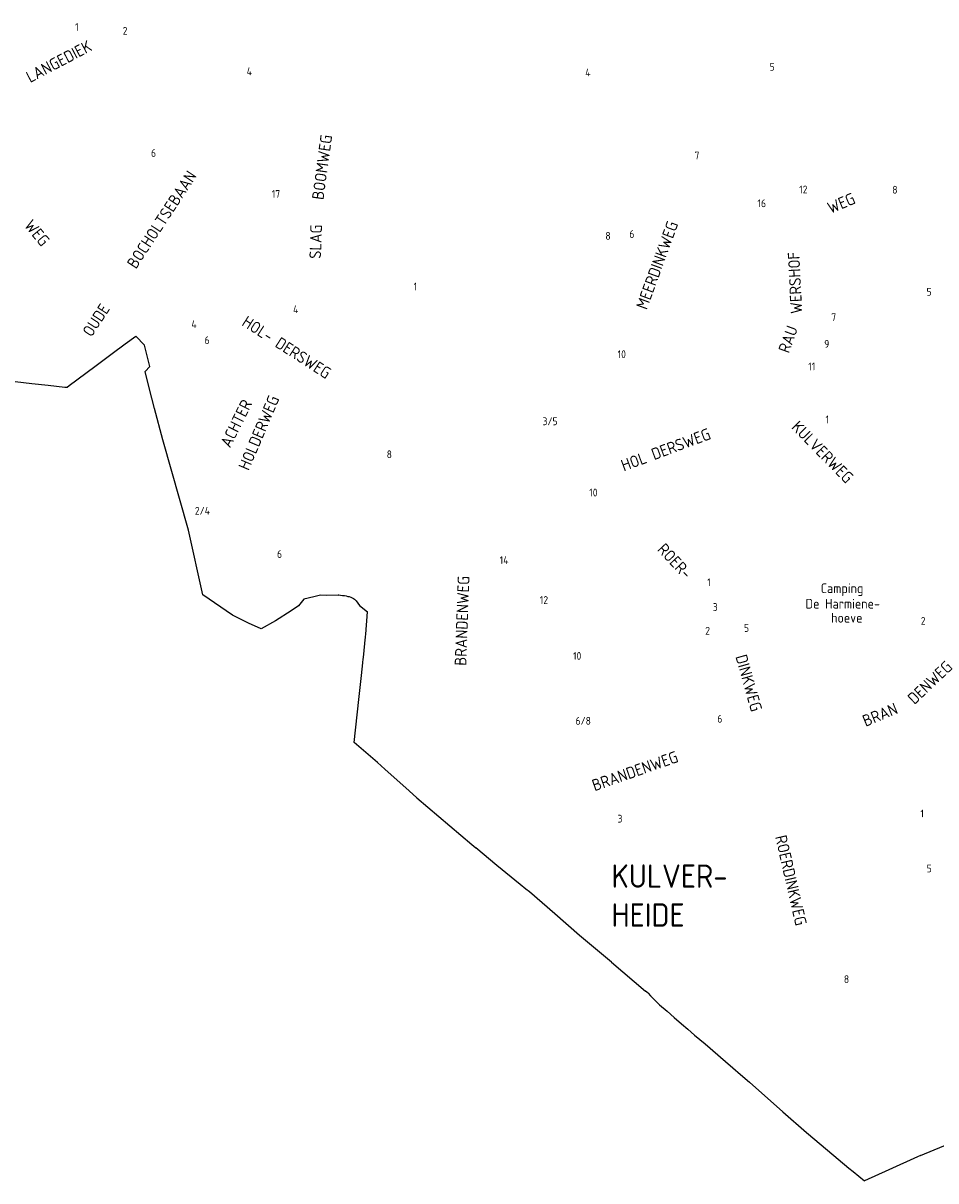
# Model space of a CAD drawing. Extents: x 240000 to 254330, y 435016 to 451025.
# Tile 2 of 25: x 244708 to 247053, y 435016 to 437990. Entities that reach past the tile are written whole.
import ezdxf

# ---------------------------------------------------------------- set-up
doc = ezdxf.new("R2010")
doc.units = 0
doc.header["$LTSCALE"] = 40
doc.header["$MEASUREMENT"] = 0
for name, color, linetype in [('BOU-D00', 250, 'CONTINUOUS'), ('GRE-K01LG', 9, 'CONTINUOUS'), ('SEM-D01FA', 250, 'CONTINUOUS'), ('SEM-D01HN', 250, 'CONTINUOUS'), ('SEM-D03ST', 250, 'CONTINUOUS'), ('SEM-D04ST', 250, 'CONTINUOUS')]:
    doc.layers.add(name, color=color, linetype=linetype)
doc.layers.get('BOU-D00').off()
doc.styles.add('ISO', font='ISO.shx', dxfattribs={"height": 23})

# ---------------------------------------------------------------- blocks, each defined once
blk = doc.blocks.new('HUIS')
at = {"layer": 'SEM-D01HN', "linetype": 'Continuous', "style": 'ISO'}
blk.add_attdef('HUISNUMMER', (22.2, -8.4), '', height=23, dxfattribs=at)

msp = doc.modelspace()

# ---------------------------------------------------------------- linework, layer by layer
at = {"layer": 'GRE-K01LG'}
for points in [[(244687.9, 437069), (244730.1, 437064.1), (244772.6, 437060), (244814.8, 437054.3), (244820.8, 437054.6), (244826.1, 437059), (244892.6, 437108.1), (244937.1, 437141.2), (244970.5, 437166.1), (244998, 437185.7)], [(245032.3, 437053.1), (245021.5, 437094.9), (245033.8, 437107.5), (245020, 437163), (244998, 437185.7)], [(245046, 437000), (245032.3, 437053.1)], [(245133.3, 436687.5), (245066.8, 436919.2), (245046, 437000)], [(245517.6, 436520.8), (245488.4, 436519.2), (245471.9, 436520.6), (245454.7, 436516.3), (245429.6, 436510.5), (245415.9, 436492.6), (245396.5, 436480.4), (245356.3, 436454.6), (245319.7, 436433.7), (245287.4, 436448.8), (245245.8, 436468.9), (245169.7, 436521.3), (245133.3, 436687.5)], [(245517.6, 436520.8), (245519.1, 436520.9), (245523.9, 436520.4), (245528.3, 436519.7), (245533.4, 436519.1), (245537.9, 436518.3), (245542.4, 436517.3), (245546.1, 436516.9), (245550.2, 436515.6), (245553.8, 436513.9), (245556.8, 436512.1), (245559.4, 436510), (245564, 436505.4), (245572.7, 436494), (245592.8, 436477.5)], [(245588.2, 436420), (245592.8, 436477.5)], [(245581.9, 436354), (245583.5, 436369), (245586.8, 436405.4)], [(245586.8, 436405.4), (245587.4, 436411.9)], [(245587.4, 436411.9), (245587.5, 436413.3), (245588.2, 436420)], [(245637.5, 436073.8), (245618.6, 436090.7), (245558.8, 436141.7), (245570.3, 436252), (245577.6, 436314.1), (245581, 436346.2)], [(245581, 436346.2), (245581.3, 436348.7)], [(245581.3, 436348.7), (245581.9, 436354)], [(245637.5, 436073.8), (245700.1, 436017.6), (245719.9, 436000)], [(245719.9, 436000), (245860.6, 435880.2)], [(245860.6, 435880.2), (245871.3, 435871.1)], [(245985.6, 435777.1), (245925, 435825.8), (245871.3, 435871.1)], [(246000, 435765.5), (245985.6, 435777.1)], [(246220.1, 435577.9), (246137.5, 435645.9), (246074.4, 435701.5), (246009.1, 435758.1), (246000, 435765.5)], [(246220.1, 435577.9), (246307.5, 435503.5)], [(246314.3, 435497.7), (246307.5, 435503.5)], [(246314.3, 435497.7), (246320, 435491)], [(246320, 435491), (246343.4, 435468.4), (246362.8, 435451.3), (246380.9, 435435.6), (246399.5, 435419.4), (246415.7, 435405.6), (246433.1, 435390.4), (246460.4, 435367.4), (246512.4, 435322.8), (246531.5, 435305.9), (246551.2, 435289.3), (246574.8, 435269.1), (246660, 435193.3)], [(246660, 435193.3), (246720.6, 435140), (246774.9, 435094.6), (246829.8, 435048.6), (246840.7, 435039.8)], [(247013.9, 435080.7), (247098.3, 435116.3)], [(247005.9, 435077.1), (246932.2, 435043.9)], [(247013.9, 435080.7), (247005.9, 435077.1)], [(246840.7, 435039.8), (246870, 435015.8)], [(246932.2, 435043.9), (246870, 435015.8)]]:
    msp.add_lwpolyline(points, dxfattribs=at)

# ---------------------------------------------------------------- block references
at = {"layer": 'BOU-D00'}
ref = msp.add_blockref('HUIS', (244819.9, 437969.8), dxfattribs=at)
ref.add_attrib('HUISNUMMER', '1', (244841.5, 437969.8), dxfattribs={"layer": 'SEM-D01HN', "height": 20, "style": 'ISO'})
ref = msp.add_blockref('HUIS', (244982.8, 437998.2), dxfattribs=at)
ref.add_attrib('HUISNUMMER', '2', (244963.9, 437960.2), dxfattribs={"layer": 'SEM-D01HN', "height": 20, "style": 'ISO'})
ref = msp.add_blockref('HUIS', (246625.3, 437846.7), dxfattribs=at)
ref.add_attrib('HUISNUMMER', '5', (246626.1, 437867.7), dxfattribs={"layer": 'SEM-D01HN', "height": 20, "style": 'ISO'})
ref = msp.add_blockref('HUIS', (245311.9, 437844.8), dxfattribs=at)
ref.add_attrib('HUISNUMMER', '4', (245282.4, 437856), dxfattribs={"layer": 'SEM-D01HN', "height": 20, "style": 'ISO'})
ref = msp.add_blockref('HUIS', (246147.9, 437832.7), dxfattribs=at)
ref.add_attrib('HUISNUMMER', '4', (246152.5, 437853.3), dxfattribs={"layer": 'SEM-D01HN', "height": 20, "style": 'ISO'})
ref = msp.add_blockref('HUIS', (245028.1, 437683.4), dxfattribs=at)
ref.add_attrib('HUISNUMMER', '6', (245036.7, 437646.3), dxfattribs={"layer": 'SEM-D01HN', "height": 20, "style": 'ISO'})
ref = msp.add_blockref('HUIS', (246409.6, 437648.7), dxfattribs=at)
ref.add_attrib('HUISNUMMER', '7', (246433.1, 437639.7), dxfattribs={"layer": 'SEM-D01HN', "height": 20, "style": 'ISO'})
ref = msp.add_blockref('HUIS', (245367.6, 437517.1), dxfattribs=at)
ref.add_attrib('HUISNUMMER', '17', (245347, 437541), dxfattribs={"layer": 'SEM-D01HN', "height": 20, "style": 'ISO'})
ref = msp.add_blockref('HUIS', (246727.2, 437520.9), dxfattribs=at)
ref.add_attrib('HUISNUMMER', '12', (246702.2, 437552.4), dxfattribs={"layer": 'SEM-D01HN', "height": 20, "style": 'ISO'})
ref = msp.add_blockref('HUIS', (246970.3, 437541), dxfattribs=at)
ref.add_attrib('HUISNUMMER', '8', (246941.4, 437551.9), dxfattribs={"layer": 'SEM-D01HN', "height": 20, "style": 'ISO'})
ref = msp.add_blockref('HUIS', (246640.6, 437495.9), dxfattribs=at)
ref.add_attrib('HUISNUMMER', '16', (246595, 437517), dxfattribs={"layer": 'SEM-D01HN', "height": 20, "style": 'ISO'})
ref = msp.add_blockref('HUIS', (246235.2, 437436.7), dxfattribs=at)
ref.add_attrib('HUISNUMMER', '8', (246204.1, 437433.2), dxfattribs={"layer": 'SEM-D01HN', "height": 20, "style": 'ISO'})
ref = msp.add_blockref('HUIS', (246248.2, 437435.8), dxfattribs=at)
ref.add_attrib('HUISNUMMER', '6', (246265.9, 437438.1), dxfattribs={"layer": 'SEM-D01HN', "height": 20, "style": 'ISO'})
ref = msp.add_blockref('HUIS', (245688, 437312.2), dxfattribs=at)
ref.add_attrib('HUISNUMMER', '1', (245711.5, 437303.2), dxfattribs={"layer": 'SEM-D01HN', "height": 20, "style": 'ISO'})
ref = msp.add_blockref('HUIS', (247006.7, 437326.7), dxfattribs=at)
ref.add_attrib('HUISNUMMER', '5', (247029.2, 437289.7), dxfattribs={"layer": 'SEM-D01HN', "height": 20, "style": 'ISO'})
ref = msp.add_blockref('HUIS', (245394.4, 437219.8), dxfattribs=at)
ref.add_attrib('HUISNUMMER', '4', (245401.8, 437244.7), dxfattribs={"layer": 'SEM-D01HN', "height": 20, "style": 'ISO'})
ref = msp.add_blockref('HUIS', (246761.1, 437233.4), dxfattribs=at)
ref.add_attrib('HUISNUMMER', '7', (246784.6, 437224.4), dxfattribs={"layer": 'SEM-D01HN', "height": 20, "style": 'ISO'})
ref = msp.add_blockref('HUIS', (245143.1, 437245.7), dxfattribs=at)
ref.add_attrib('HUISNUMMER', '4', (245140.3, 437206.5), dxfattribs={"layer": 'SEM-D01HN', "height": 20, "style": 'ISO'})
ref = msp.add_blockref('HUIS', (245200.9, 437191.8), dxfattribs=at)
ref.add_attrib('HUISNUMMER', '6', (245174.2, 437165.4), dxfattribs={"layer": 'SEM-D01HN', "height": 20, "style": 'ISO'})
ref = msp.add_blockref('HUIS', (246746.6, 437145.2), dxfattribs=at)
ref.add_attrib('HUISNUMMER', '9', (246766.3, 437155.8), dxfattribs={"layer": 'SEM-D01HN', "height": 20, "style": 'ISO'})
ref = msp.add_blockref('HUIS', (246277.2, 437117), dxfattribs=at)
ref.add_attrib('HUISNUMMER', '10', (246235.7, 437129.3), dxfattribs={"layer": 'SEM-D01HN', "height": 20, "style": 'ISO'})
ref = msp.add_blockref('HUIS', (246717, 437133.9), dxfattribs=at)
ref.add_attrib('HUISNUMMER', '11', (246725.4, 437097.9), dxfattribs={"layer": 'SEM-D01HN', "height": 20, "style": 'ISO'})
ref = msp.add_blockref('HUIS', (246019.2, 436966), dxfattribs=at)
ref.add_attrib('HUISNUMMER', '3/5', (246042.7, 436957), dxfattribs={"layer": 'SEM-D01HN', "height": 20, "style": 'ISO'})
ref = msp.add_blockref('HUIS', (246752.7, 436986.3), dxfattribs=at)
ref.add_attrib('HUISNUMMER', '1', (246769.8, 436961.9), dxfattribs={"layer": 'SEM-D01HN', "height": 20, "style": 'ISO'})
ref = msp.add_blockref('HUIS', (245618.7, 436881.2), dxfattribs=at)
ref.add_attrib('HUISNUMMER', '8', (245642.2, 436872.2), dxfattribs={"layer": 'SEM-D01HN', "height": 20, "style": 'ISO'})
ref = msp.add_blockref('HUIS', (246139.2, 436782.9), dxfattribs=at)
ref.add_attrib('HUISNUMMER', '10', (246162.7, 436774), dxfattribs={"layer": 'SEM-D01HN', "height": 20, "style": 'ISO'})
ref = msp.add_blockref('HUIS', (245199.7, 436704.2), dxfattribs=at)
ref.add_attrib('HUISNUMMER', '2/4', (245149.3, 436727.1), dxfattribs={"layer": 'SEM-D01HN', "height": 20, "style": 'ISO'})
ref = msp.add_blockref('HUIS', (245337, 436625), dxfattribs=at)
ref.add_attrib('HUISNUMMER', '6', (245360.5, 436616), dxfattribs={"layer": 'SEM-D01HN', "height": 20, "style": 'ISO'})
ref = msp.add_blockref('HUIS', (245913.7, 436625.6), dxfattribs=at)
ref.add_attrib('HUISNUMMER', '14', (245932.6, 436600.3), dxfattribs={"layer": 'SEM-D01HN', "height": 20, "style": 'ISO'})
ref = msp.add_blockref('HUIS', (246472.2, 436519.2), dxfattribs=at)
ref.add_attrib('HUISNUMMER', '1', (246465.8, 436543.3), dxfattribs={"layer": 'SEM-D01HN', "height": 20, "style": 'ISO'})
ref = msp.add_blockref('HUIS', (246012.8, 436506.9), dxfattribs=at)
ref.add_attrib('HUISNUMMER', '12', (246035.7, 436497.9), dxfattribs={"layer": 'SEM-D01HN', "height": 20, "style": 'ISO'})
ref = msp.add_blockref('HUIS', (246459.9, 436494.1), dxfattribs=at)
ref.add_attrib('HUISNUMMER', '3', (246480.1, 436479.9), dxfattribs={"layer": 'SEM-D01HN', "height": 20, "style": 'ISO'})
ref = msp.add_blockref('HUIS', (246996.4, 436433.1), dxfattribs=at)
ref.add_attrib('HUISNUMMER', '2', (247014.6, 436444.4), dxfattribs={"layer": 'SEM-D01HN', "height": 20, "style": 'ISO'})
ref = msp.add_blockref('HUIS', (246496.7, 436422.2), dxfattribs=at)
ref.add_attrib('HUISNUMMER', '2', (246460.7, 436418.8), dxfattribs={"layer": 'SEM-D01HN', "height": 20, "style": 'ISO'})
ref = msp.add_blockref('HUIS', (246539, 436427.5), dxfattribs=at)
ref.add_attrib('HUISNUMMER', '5', (246560.2, 436426.1), dxfattribs={"layer": 'SEM-D01HN', "height": 20, "style": 'ISO'})
ref = msp.add_blockref('HUIS', (246105.2, 436345.5), dxfattribs=at)
ref.add_attrib('HUISNUMMER', '10', (246121, 436354.3), dxfattribs={"layer": 'SEM-D01HN', "height": 20, "style": 'ISO'})
ref = msp.add_blockref('HUIS', (246108.1, 436208.5), dxfattribs=at)
ref.add_attrib('HUISNUMMER', '6/8', (246127.5, 436187.5), dxfattribs={"layer": 'SEM-D01HN', "height": 20, "style": 'ISO'})
ref = msp.add_blockref('HUIS', (246528.7, 436207.6), dxfattribs=at)
ref.add_attrib('HUISNUMMER', '6', (246491.6, 436192.9), dxfattribs={"layer": 'SEM-D01HN', "height": 20, "style": 'ISO'})
ref = msp.add_blockref('HUIS', (246211.9, 435945.2), dxfattribs=at)
ref.add_attrib('HUISNUMMER', '3', (246235.4, 435936.2), dxfattribs={"layer": 'SEM-D01HN', "height": 20, "style": 'ISO'})
ref = msp.add_blockref('HUIS', (246977.6, 435922.1), dxfattribs=at)
ref.add_attrib('HUISNUMMER', '1', (247013.5, 435949.3), dxfattribs={"layer": 'SEM-D01HN', "height": 20, "style": 'ISO'})
ref = msp.add_blockref('HUIS', (246987.6, 435822.1), dxfattribs=at)
ref.add_attrib('HUISNUMMER', '5', (247029.7, 435808.3), dxfattribs={"layer": 'SEM-D01HN', "height": 20, "style": 'ISO'})
ref = msp.add_blockref('HUIS', (246777.6, 435532.1), dxfattribs=at)
ref.add_attrib('HUISNUMMER', '8', (246817, 435524), dxfattribs={"layer": 'SEM-D01HN', "height": 20, "style": 'ISO'})

# ---------------------------------------------------------------- texts
at = {"layer": 'SEM-D01FA', "style": 'ISO'}
for s, p in [('Camping', (246757.5, 436525.6)), ('De Harmiene-', (246718.5, 436485.9)), ('hoeve', (246784.1, 436449.7))]:
    msp.add_text(s, height=25, dxfattribs=at).set_placement(p)
at = {"layer": 'SEM-D03ST', "style": 'ISO'}
for s, rotation, p in [('LANGEDIEK', 27.7356, (244726, 437835.8)), ('BOOMWEG', 82.1639, (245479.6, 437534.6)), ('OUDE       BOCHOLTSEBAAN', 56.854, (244883.7, 437181.5)), ('MEERDINKWEG', 69.8713, (246310.4, 437251.8)), ('WEG', 22.7466, (246782.6, 437499.6)), ('WEG', 309.5872, (244709.1, 437469.4)), ('SLAG', 87.9783, (245473.2, 437384)), ('WERSHOF', 92.7026, (246710.2, 437244)), ('HOL- DERSWEG', 327.3175, (245267.7, 437214.7)), ('RAU', 69.9803, (246675.7, 437140)), ('HOLDERWEG', 66.8921, (245287.6, 436838.5)), ('ACHTER', 63.4715, (245239.9, 436896.9)), ('KULVERWEG', 314.5464, (246680.2, 436949.9)), ('HOL DERSWEG', 20.4445, (246251.5, 436837.9)), ('ROER-', 313.2021, (246335.6, 436636.1)), ('BRANDENWEG', 87.8973, (245846.6, 436338.7)), ('DENWEG', 43.35, (246998.3, 436237.9)), ('DINKWEG', 285.7911, (246538, 436362.7)), ('BRAN', 22.31, (246872.7, 436181.9)), ('BRANDENWEG', 19.2887, (246176.4, 436016.4)), ('ROERDINKWEG', 282.953, (246639.9, 435899.9))]:
    msp.add_text(s, height=30, rotation=rotation, dxfattribs=at).set_placement(p)
at = {"layer": 'SEM-D04ST', "style": 'ISO'}
for s, p in [('KULVER-', (246219.8, 435768.7)), ('HEIDE', (246219.8, 435668.7))]:
    msp.add_text(s, height=60, dxfattribs=at).set_placement(p)

doc.saveas('drawing.dxf')
